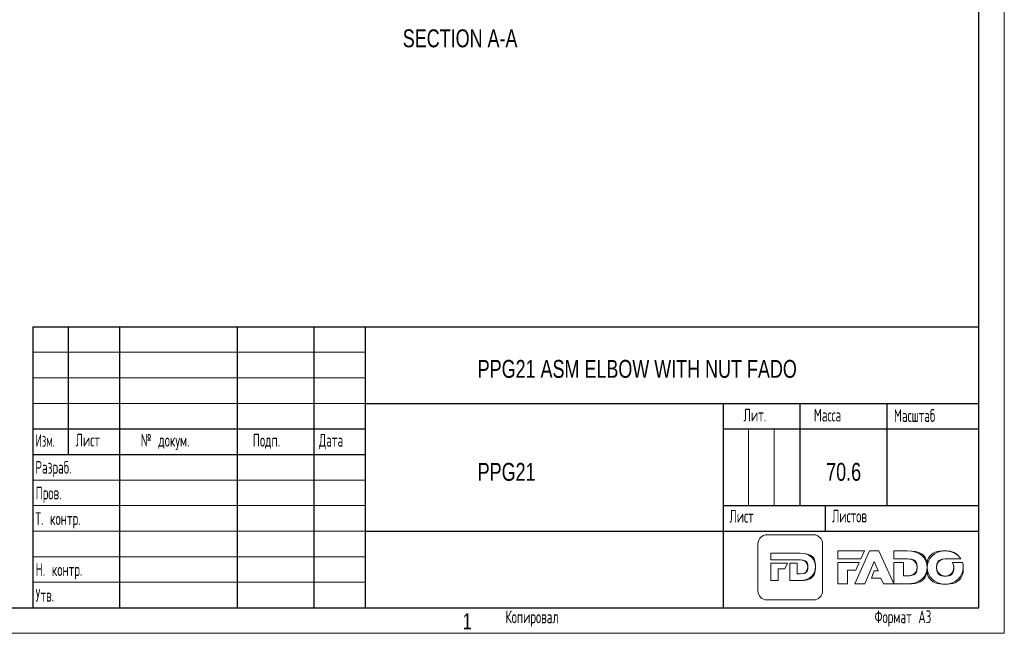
# Model space of a CAD drawing. Header units: millimetres. Extents: x 0 to 420, y 0 to 297.
# Tile 2 of 6: x 227 to 420, y 0 to 120. Entities that reach past the tile are written whole.
import ezdxf

# ---------------------------------------------------------------- set-up
doc = ezdxf.new("R2010")
doc.units = ezdxf.units.MM
doc.layers.add('ОСЕВЫЕ', color=7, linetype='Continuous')
doc.styles.add('SLDTEXTSTYLE0', font='TXT', dxfattribs={"width": 0.75})
doc.styles.add('SLDTEXTSTYLE1', font='TXT', dxfattribs={"width": 0.605, "bigfont": 'bigfont'})
doc.styles.add('SLDTEXTSTYLE2', font='TXT', dxfattribs={"width": 0.55152, "bigfont": 'bigfont'})

# ---------------------------------------------------------------- blocks, each defined once
blk = doc.blocks.new('logo+banner')
at = {"color": 179, "linetype": 'Continuous', "lineweight": 18}
for p, q in [((1554, 1821), (251, 1821)), ((1554, 1821), (251, 1821)), ((0, 1568), (0, 253)), ((0, 1568), (0, 253)), ((1805, 253), (1805, 1568)), ((1805, 253), (1805, 1568)), ((3118, 1376), (2703, 446)), ((3118, 1376), (2703, 446)), ((3379, 1376), (3118, 1376)), ((3379, 1376), (3118, 1376)), ((3795, 446), (3379, 1376)), ((3795, 446), (3379, 1376)), ((355, 1118), (355, 1303)), ((355, 1303), (889, 1303)), ((355, 1118), (355, 1303)), ((355, 1303), (889, 1303)), ((1098, 1118), (355, 1118)), ((1098, 1118), (355, 1118)), ((889, 1303), (1180, 1303)), ((889, 1303), (1180, 1303)), ((1106, 1118), (1098, 1118)), ((1106, 1118), (1098, 1118)), ((1183, 1118), (1106, 1118)), ((1183, 1118), (1106, 1118)), ((2976, 1370), (2227, 1370)), ((2227, 1370), (2227, 1145)), ((2976, 1370), (2227, 1370)), ((2227, 1370), (2227, 1145)), ((2227, 1145), (2876, 1145)), ((2227, 1145), (2876, 1145)), ((2876, 1145), (2976, 1370)), ((2876, 1145), (2976, 1370)), ((4171, 1370), (3795, 1370)), ((3795, 1370), (3795, 1145)), ((4171, 1370), (3795, 1370)), ((3795, 1370), (3795, 1145)), ((3795, 1145), (4146, 1145)), ((3795, 1145), (4146, 1145)), ((4146, 1145), (4176, 1145)), ((4146, 1145), (4176, 1145)), ((5228, 1147), (5665, 1147)), ((5228, 1147), (5665, 1147)), ((355, 542), (355, 1032)), ((355, 1032), (824, 1032)), ((355, 542), (355, 1032)), ((355, 1032), (824, 1032)), ((753, 866), (564, 866)), ((564, 866), (564, 542)), ((753, 866), (564, 866)), ((564, 866), (564, 542)), ((824, 1032), (753, 866)), ((824, 1032), (753, 866)), ((889, 542), (889, 1032)), ((889, 1032), (1098, 1032)), ((889, 542), (889, 1032)), ((889, 1032), (1098, 1032)), ((1098, 1032), (1098, 729)), ((1098, 1032), (1098, 729)), ((2831, 1046), (2227, 1046)), ((2227, 1046), (2227, 446)), ((2831, 1046), (2227, 1046)), ((2227, 1046), (2227, 446)), ((2497, 446), (2497, 835)), ((2497, 835), (2737, 835)), ((2497, 446), (2497, 835)), ((2497, 835), (2737, 835)), ((2737, 835), (2831, 1046)), ((2737, 835), (2831, 1046)), ((2987, 446), (3247, 1073)), ((2987, 446), (3247, 1073)), ((3247, 1073), (3355, 810)), ((3247, 1073), (3355, 810)), ((4065, 1046), (3795, 1046)), ((3795, 1046), (3795, 446)), ((4065, 1046), (3795, 1046)), ((3795, 1046), (3795, 446)), ((4065, 673), (4065, 1046)), ((4065, 673), (4065, 1046)), ((5714, 1045), (5427, 1045)), ((5714, 1045), (5427, 1045)), ((1098, 729), (1183, 729)), ((1098, 729), (1183, 729)), ((3250, 810), (3168, 611)), ((3250, 810), (3168, 611)), ((3168, 611), (3434, 611)), ((3168, 611), (3434, 611)), ((3355, 810), (3250, 810)), ((3355, 810), (3250, 810)), ((3434, 611), (3505, 446)), ((3434, 611), (3505, 446)), ((4176, 673), (4065, 673)), ((4176, 673), (4065, 673)), ((564, 542), (355, 542)), ((564, 542), (355, 542)), ((1175, 542), (889, 542)), ((1175, 542), (889, 542)), ((2227, 446), (2497, 446)), ((2227, 446), (2497, 446)), ((2703, 446), (2987, 446)), ((2703, 446), (2987, 446)), ((3505, 446), (3795, 446)), ((3505, 446), (3795, 446)), ((3795, 446), (4166, 446)), ((3795, 446), (4166, 446)), ((251, 0), (1554, 0)), ((251, 0), (1554, 0))]:
    blk.add_line(p, q, dxfattribs=at)
for points in [[(251, 1821), (112, 1821), (0, 1707), (0, 1568)], [(251, 1821), (112, 1821), (0, 1707), (0, 1568)], [(1805, 1568), (1805, 1707), (1693, 1821), (1554, 1821)], [(1805, 1568), (1805, 1707), (1693, 1821), (1554, 1821)], [(1180, 1303), (1449, 1303), (1606, 1147), (1606, 925), (1606, 705), (1447, 542), (1175, 542)], [(1180, 1303), (1449, 1303), (1606, 1147), (1606, 925)], [(1183, 729), (1308, 729), (1391, 799), (1391, 924), (1391, 1046), (1308, 1118), (1183, 1118)], [(1391, 924), (1391, 1046), (1308, 1118), (1183, 1118)], [(4166, 446), (4517, 446), (4722, 644), (4722, 910), (4722, 1180), (4520, 1370), (4171, 1370)], [(4722, 910), (4722, 1180), (4520, 1370), (4171, 1370)], [(4176, 1145), (4337, 1145), (4445, 1057), (4445, 909)], [(4176, 1145), (4337, 1145), (4445, 1057), (4445, 909), (4445, 758), (4337, 673), (4176, 673)], [(5230, 1370), (4940, 1370), (4722, 1163), (4722, 907)], [(5665, 1147), (5579, 1281), (5421, 1370), (5230, 1370), (4940, 1370), (4722, 1163), (4722, 907), (4722, 649), (4937, 444), (5228, 444), (5518, 444), (5735, 652), (5735, 907), (5735, 955), (5728, 1001), (5714, 1045)], [(4990, 907), (4990, 1038), (5085, 1147), (5228, 1147)], [(5427, 1045), (5454, 1005), (5469, 957), (5469, 907), (5469, 776), (5374, 667), (5230, 667), (5088, 667), (4990, 779), (4990, 907), (4990, 1038), (5085, 1147), (5228, 1147)], [(5665, 1147), (5579, 1281), (5421, 1370), (5230, 1370)], [(1606, 925), (1606, 705), (1447, 542), (1175, 542)], [(1183, 729), (1308, 729), (1391, 799), (1391, 924)], [(4166, 446), (4517, 446), (4722, 644), (4722, 910)], [(4445, 909), (4445, 758), (4337, 673), (4176, 673)], [(4722, 907), (4722, 649), (4937, 444), (5228, 444)], [(5230, 667), (5088, 667), (4990, 779), (4990, 907)], [(5228, 444), (5518, 444), (5735, 652), (5735, 907)], [(5469, 907), (5469, 776), (5374, 667), (5230, 667)], [(5427, 1045), (5454, 1005), (5469, 957), (5469, 907)], [(5735, 907), (5735, 955), (5728, 1001), (5714, 1045)], [(0, 253), (0, 113), (112, 0), (251, 0)], [(0, 253), (0, 113), (112, 0), (251, 0)], [(1554, 0), (1693, 0), (1805, 113), (1805, 253)], [(1554, 0), (1693, 0), (1805, 113), (1805, 253)]]:
    blk.add_open_spline(points, degree=3, dxfattribs=at)

msp = doc.modelspace()

# ---------------------------------------------------------------- linework, layer by layer
at = {"color": 7, "linetype": 'Continuous', "lineweight": 25}
for p, q in [((415, 5), (415, 292)), ((230, 60), (415, 60)), ((230, 60), (230, 5)), ((237, 35), (237, 60)), ((247, 60), (247, 5)), ((270, 60), (270, 5)), ((285, 60), (285, 5)), ((295, 60), (295, 5)), ((295, 45), (415, 45)), ((365, 45), (365, 5)), ((380, 45), (380, 25)), ((397, 45), (397, 25)), ((230, 40), (295, 40)), ((365, 40), (415, 40)), ((230, 35), (295, 35)), ((365, 25), (415, 25)), ((385, 25), (385, 20)), ((295, 20), (415, 20)), ((20, 5), (415, 5))]:
    msp.add_line(p, q, dxfattribs=at)
at = {"color": 7, "linetype": 'Continuous', "lineweight": 18}
for p, q in [((230, 55), (295, 55)), ((230, 50), (295, 50)), ((230, 45), (295, 45)), ((370, 40), (370, 25)), ((375, 40), (375, 25)), ((230, 30), (295, 30)), ((230, 25), (295, 25)), ((230, 20), (295, 20)), ((230, 15), (295, 15)), ((230, 10), (295, 10))]:
    msp.add_line(p, q, dxfattribs=at)
at = {"layer": 'ОСЕВЫЕ', "lineweight": 18}
for p in [(420, 297), (0, 0)]:
    msp.add_line(p, (420, 0), dxfattribs=at)

# ---------------------------------------------------------------- block references
at = {"color": 7, "linetype": 'Continuous', "xscale": 0.007, "yscale": 0.007, "zscale": 0.007}
msp.add_blockref('logo+banner', (371.832, 6.537), dxfattribs=at)

# ---------------------------------------------------------------- texts
at = {"color": 7, "linetype": 'Continuous', "lineweight": 0}
for s, insert, char_height, attachment_point, style in [('SECTION A-A', (313.577, 118.189), 3.5, 2, 'SLDTEXTSTYLE0'), ('PPG21 ASM ELBOW WITH NUT FADO', (317.015, 53.501), 3.5, 1, 'SLDTEXTSTYLE0'), ('Лит.', (369.011, 43.961), 2.5, 1, 'SLDTEXTSTYLE1'), ('Масса', (382.764, 43.961), 2.5, 1, 'SLDTEXTSTYLE1'), ('Масштаб', (398.426, 43.863), 2.5, 1, 'SLDTEXTSTYLE1'), ('Изм.', (230.539, 39.002), 2.5, 1, 'SLDTEXTSTYLE2'), ('Лист', (238.387, 39.056), 2.5, 1, 'SLDTEXTSTYLE1'), ('№ докум.', (251.122, 39.031), 2.5, 1, 'SLDTEXTSTYLE1'), ('Подп.', (273.04, 39.028), 2.5, 1, 'SLDTEXTSTYLE1'), ('Дата', (285.973, 39.033), 2.5, 1, 'SLDTEXTSTYLE1'), ('Разраб.', (230.516, 33.729), 2.5, 1, 'SLDTEXTSTYLE1'), ('PPG21', (317.015, 33.351), 3.5, 1, 'SLDTEXTSTYLE0'), ('70.6', (385.167, 33.351), 3.5, 1, 'SLDTEXTSTYLE0'), ('Пров.', (230.557, 28.703), 2.5, 1, 'SLDTEXTSTYLE1'), ('Т. контр.', (230.502, 23.701), 2.5, 1, 'SLDTEXTSTYLE1'), ('Лист', (366.237, 24.159), 2.5, 1, 'SLDTEXTSTYLE1'), ('Листов', (386.298, 24.205), 2.5, 1, 'SLDTEXTSTYLE1'), ('Н. контр.', (230.564, 13.718), 2.5, 1, 'SLDTEXTSTYLE1'), ('Утв.', (230.551, 8.7), 2.5, 1, 'SLDTEXTSTYLE1'), ('1', (314.968, 3.943), 3.175, 2, 'SLDTEXTSTYLE0'), ('Копировал', (322.46, 4.468), 2.5, 1, 'SLDTEXTSTYLE1'), ('Формат А3', (394.635, 4.483), 2.5, 1, 'SLDTEXTSTYLE1')]:
    msp.add_mtext(s, dxfattribs=dict(at, insert=insert, char_height=char_height, attachment_point=attachment_point, style=style))

doc.saveas('drawing.dxf')
